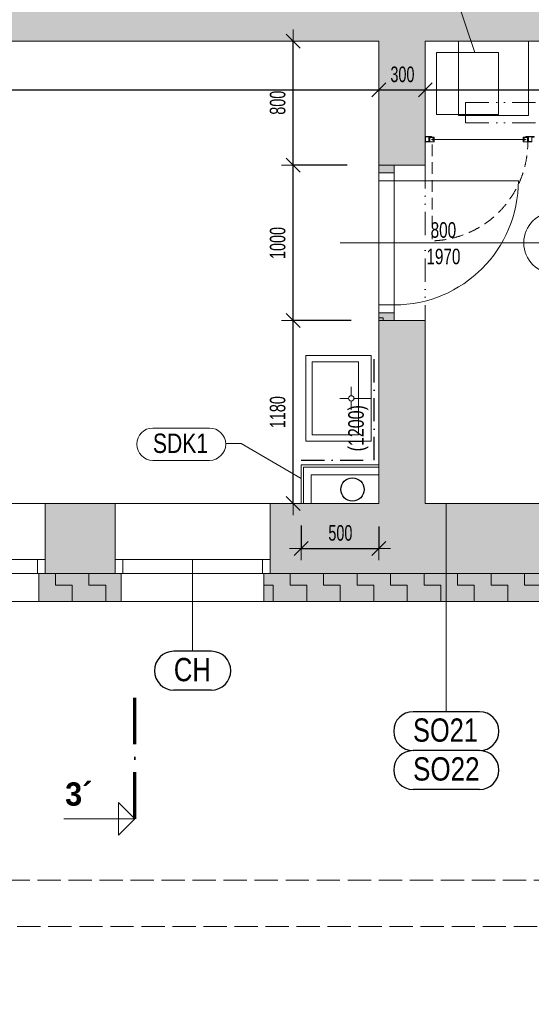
# Model space of a CAD drawing. Header units: millimetres. Extents: x -97971 to 48677, y -63570 to -5533.
# Tile 32 of 65: x -7142 to -3845, y -60372 to -54029. Entities that reach past the tile are written whole.
import ezdxf

# ---------------------------------------------------------------- set-up
doc = ezdxf.new("R2010")
doc.units = ezdxf.units.MM
doc.header["$PDMODE"] = 65
for name, pattern in [('Carkovana 2x_1', [200, 150, -50]), ('Cerchovana_1', [250, 150, -50, 0, -50]), ('JIS_02_1.2', [115, 75, -40]), ('JIS_08_37', [480, 300, -90, 0, -90]), ('JIS_09_15', [300, 150, -50, 0, -50, 0, -50])]:
    doc.linetypes.add(name, pattern=pattern)
for name, color, linetype, lineweight in [('XR$1$1.PP - NÁVRH_1', 7, 'Continuous', 25), ('XR$2$KOTY_1', 7, 'Continuous', 25), ('XR$3$ZAŘIZOVÁKY_1', 7, 'Continuous', 25), ('XR$4$VÝPLNĚ_1', 7, 'Continuous', 25), ('XR$6$VÝROBKY ___1', 7, 'Continuous', 25), ('XR$7$FILING ___1', 7, 'Continuous', 25), ('XR$8$TZB ___1', 7, 'Continuous', 25), ('XR$9$KCE NAD_1', 7, 'Continuous', 25)]:
    doc.layers.add(name, color=color, linetype=linetype, lineweight=lineweight)
doc.styles.add('ARIAL', font='ARIAL.TTF')
doc.styles.add('Arial Black', font='Arial Black')
doc.styles.add('ARIALNARROW', font='ARIALN.TTF')
doc.dimstyles.new('DIMSTYLE_3', dxfattribs={"dimtxt": 100, "dimasz": 150, "dimexe": 0, "dimexo": 0, "dimgap": 50, "dimtad": 2, "dimdec": 0, "dimrnd": 5, "dimzin": 12, "dimdsep": 46, "dimtxsty": 'ARIALNARROW', "dimblk1": 'ALL_ML_STRICH', "dimblk2": 'ALL_ML_STRICH', "dimsah": 1, "dimcen": 0, "dimclrd": 6, "dimclre": 6, "dimclrt": 6, "dimadec": 0, "dimazin": 0, "dimtfac": 1, "dimtdec": 0, "dimtix": 1, "dimtmove": 2, "dimatfit": 3, "dimfxl": 0, "dimtzin": 0, "dimlwd": 0, "dimlwe": 13, "dimarcsym": 0})
pattern_1 = [(0, (216, 216), (108, 108), [108, -108]), (90, (216, 216), (-108, 108), [108, -108])]
pattern_2 = [(0, (300, 300), (150, 150), [150, -150]), (90, (300, 300), (-150, 150), [150, -150])]

# ---------------------------------------------------------------- blocks, each defined once
blk = doc.blocks.new('ALL_ML_STRICH')
at = {"color": 0, "linetype": 'ByBlock', "lineweight": -2}
for p, q in [((0, -0.5), (0, 0.5)), ((-1, 0), (0.5, 0)), ((-0.3, -0.3), (0.3, 0.3))]:
    blk.add_line(p, q, dxfattribs=at)
blk = doc.blocks.new('*D18')
at = {"layer": 'DEFPOINTS', "color": 6, "linetype": 'Continuous', "lineweight": 13}
for p in [(-4827.8, -55966.7), (-5379.4, -57146.7), (-4827.8, -57146.7)]:
    blk.add_point(p, dxfattribs=at)
at = {"layer": 'XR$2$KOTY_1', "color": 6, "linetype": 'Continuous', "lineweight": -2}
for p, q in [((-5005.5, -55966.7), (-5379.4, -55966.7)), ((-5379.4, -57146.7), (-5379.4, -55966.7)), ((-5379.4, -57146.7), (-5379.4, -57146.7))]:
    blk.add_line(p, q, dxfattribs=at)
at = {"layer": 'XR$2$KOTY_1', "color": 6, "linetype": 'Continuous', "lineweight": 13, "xscale": 150, "yscale": 150, "zscale": 150}
for p, rotation in [((-5379.4, -55966.7), 90), ((-5379.4, -57146.7), 270)]:
    blk.add_blockref('ALL_ML_STRICH', p, dxfattribs=dict(at, rotation=rotation))
at = {"layer": 'XR$2$KOTY_1', "color": 6, "linetype": 'Continuous', "lineweight": 13, "insert": (-5479.4, -56557.7), "char_height": 100, "width": 324.571, "attachment_point": 5, "rotation": 90, "style": 'ARIALNARROW'}
blk.add_mtext('\\W0.81;\\A1;{1180}', dxfattribs=at)
blk = doc.blocks.new('*D19')
at = {"layer": 'DEFPOINTS', "color": 6, "linetype": 'Continuous', "lineweight": 13}
for p in [(-4827.8, -54966.7), (-5379.4, -55966.7), (-4827.8, -55966.7)]:
    blk.add_point(p, dxfattribs=at)
at = {"layer": 'XR$2$KOTY_1', "color": 6, "linetype": 'Continuous', "lineweight": -2}
for p, q in [((-5031.3, -54966.7), (-5379.4, -54966.7)), ((-5379.4, -55966.7), (-5379.4, -54966.7)), ((-5005.5, -55966.7), (-5379.4, -55966.7))]:
    blk.add_line(p, q, dxfattribs=at)
at = {"layer": 'XR$2$KOTY_1', "color": 6, "linetype": 'Continuous', "lineweight": 13, "xscale": 150, "yscale": 150, "zscale": 150}
for p, rotation in [((-5379.4, -54966.7), 90), ((-5379.4, -55966.7), 270)]:
    blk.add_blockref('ALL_ML_STRICH', p, dxfattribs=dict(at, rotation=rotation))
at = {"layer": 'XR$2$KOTY_1', "color": 6, "linetype": 'Continuous', "lineweight": 13, "insert": (-5479.4, -55467.7), "char_height": 100, "width": 324.571, "attachment_point": 5, "rotation": 90, "style": 'ARIALNARROW'}
blk.add_mtext('\\W0.81;\\A1;{1000}', dxfattribs=at)
blk = doc.blocks.new('*D20')
at = {"layer": 'DEFPOINTS', "color": 6, "linetype": 'Continuous', "lineweight": 13}
for p in [(-4827.8, -54166.7), (-5379.4, -54966.7), (-4827.8, -54966.7)]:
    blk.add_point(p, dxfattribs=at)
at = {"layer": 'XR$2$KOTY_1', "color": 6, "linetype": 'Continuous', "lineweight": -2}
for p, q in [((-5379.4, -54166.7), (-5379.4, -54166.7)), ((-5379.4, -54966.7), (-5379.4, -54166.7)), ((-5031.3, -54966.7), (-5379.4, -54966.7))]:
    blk.add_line(p, q, dxfattribs=at)
at = {"layer": 'XR$2$KOTY_1', "color": 6, "linetype": 'Continuous', "lineweight": 13, "xscale": 150, "yscale": 150, "zscale": 150}
for p, rotation in [((-5379.4, -54166.7), 90), ((-5379.4, -54966.7), 270)]:
    blk.add_blockref('ALL_ML_STRICH', p, dxfattribs=dict(at, rotation=rotation))
at = {"layer": 'XR$2$KOTY_1', "color": 6, "linetype": 'Continuous', "lineweight": 13, "insert": (-5479.4, -54564.1), "char_height": 100, "width": 243.429, "attachment_point": 5, "rotation": 90, "style": 'ARIALNARROW'}
blk.add_mtext('\\W0.81;\\A1;{800}', dxfattribs=at)
blk = doc.blocks.new('*D64')
at = {"layer": 'DEFPOINTS', "color": 6, "linetype": 'Continuous', "lineweight": 13}
for p in [(-5327.8, -57146.7), (-4827.8, -57146.7), (-5327.8, -57436)]:
    blk.add_point(p, dxfattribs=at)
at = {"layer": 'XR$2$KOTY_1', "color": 6, "linetype": 'Continuous', "lineweight": -2}
for p, q in [((-5327.8, -57287.2), (-5327.8, -57436)), ((-4827.8, -57294.4), (-4827.8, -57436)), ((-5327.8, -57436), (-4827.8, -57436))]:
    blk.add_line(p, q, dxfattribs=at)
at = {"layer": 'XR$2$KOTY_1', "color": 6, "linetype": 'Continuous', "lineweight": 13, "xscale": 150, "yscale": 150, "zscale": 150, "rotation": 180}
blk.add_blockref('ALL_ML_STRICH', (-5327.8, -57436), dxfattribs=at)
at = {"layer": 'XR$2$KOTY_1', "color": 6, "linetype": 'Continuous', "lineweight": 13, "xscale": 150, "yscale": 150, "zscale": 150}
blk.add_blockref('ALL_ML_STRICH', (-4827.8, -57436), dxfattribs=at)
at = {"layer": 'XR$2$KOTY_1', "color": 6, "linetype": 'Continuous', "lineweight": 13, "insert": (-5075.3, -57336), "char_height": 100, "width": 243.429, "attachment_point": 5, "style": 'ARIALNARROW'}
blk.add_mtext('\\W0.81;\\A1;{500}', dxfattribs=at)
blk = doc.blocks.new('*D74')
at = {"layer": 'DEFPOINTS', "color": 6, "linetype": 'Continuous', "lineweight": 13}
for p in [(-17937.8, -57596.7), (-1407.8, -59846.7), (-17937.8, -61853)]:
    blk.add_point(p, dxfattribs=at)
at = {"layer": 'XR$2$KOTY_1', "color": 6, "linetype": 'Continuous', "lineweight": -2}
for p, q in [((-17937.8, -61495.2), (-17937.8, -61853)), ((-1407.8, -61564.9), (-1407.8, -61853)), ((-17937.8, -61853), (-1407.8, -61853))]:
    blk.add_line(p, q, dxfattribs=at)
at = {"layer": 'XR$2$KOTY_1', "color": 6, "linetype": 'Continuous', "lineweight": 13, "xscale": 150, "yscale": 150, "zscale": 150, "rotation": 180}
blk.add_blockref('ALL_ML_STRICH', (-17937.8, -61853), dxfattribs=at)
at = {"layer": 'XR$2$KOTY_1', "color": 6, "linetype": 'Continuous', "lineweight": 13, "xscale": 150, "yscale": 150, "zscale": 150}
blk.add_blockref('ALL_ML_STRICH', (-1407.8, -61853), dxfattribs=at)
at = {"layer": 'XR$2$KOTY_1', "color": 6, "linetype": 'Continuous', "lineweight": 13, "insert": (-9677.5, -61753), "char_height": 100, "width": 405.714, "attachment_point": 5, "style": 'ARIALNARROW'}
blk.add_mtext('\\W0.81;\\A1;{16530}', dxfattribs=at)
blk = doc.blocks.new('*D83')
at = {"layer": 'DEFPOINTS', "color": 6, "linetype": 'Continuous', "lineweight": 13}
for p in [(-7977.8, -57146.7), (-6977.8, -57146.7), (-7977.8, -61390.3)]:
    blk.add_point(p, dxfattribs=at)
at = {"layer": 'XR$2$KOTY_1', "color": 6, "linetype": 'Continuous', "lineweight": -2}
for p, q in [((-7977.8, -60874.7), (-7977.8, -61390.3)), ((-6977.8, -60869.3), (-6977.8, -61390.3)), ((-7977.8, -61390.3), (-6977.8, -61390.3))]:
    blk.add_line(p, q, dxfattribs=at)
at = {"layer": 'XR$2$KOTY_1', "color": 6, "linetype": 'Continuous', "lineweight": 13, "xscale": 150, "yscale": 150, "zscale": 150, "rotation": 180}
blk.add_blockref('ALL_ML_STRICH', (-7977.8, -61390.3), dxfattribs=at)
at = {"layer": 'XR$2$KOTY_1', "color": 6, "linetype": 'Continuous', "lineweight": 13, "xscale": 150, "yscale": 150, "zscale": 150}
blk.add_blockref('ALL_ML_STRICH', (-6977.8, -61390.3), dxfattribs=at)
at = {"layer": 'XR$2$KOTY_1', "color": 6, "linetype": 'Continuous', "lineweight": 13, "insert": (-7478.9, -61290.3), "char_height": 100, "width": 324.571, "attachment_point": 5, "style": 'ARIALNARROW'}
blk.add_mtext('\\W0.81;\\A1;{1000}', dxfattribs=at)
at = {"layer": 'XR$2$KOTY_1', "color": 6, "linetype": 'Continuous', "lineweight": 13, "insert": (-7725, -61440.3), "char_height": 100, "width": 5, "attachment_point": 1, "line_spacing_factor": 0.60241, "style": 'ARIALNARROW'}
blk.add_mtext('\\W0.81;850(1550)', dxfattribs=at)
blk = doc.blocks.new('*D84')
at = {"layer": 'DEFPOINTS', "color": 6, "linetype": 'Continuous', "lineweight": 13}
for p in [(-6977.8, -57146.7), (-6527.8, -57146.7), (-6977.8, -61390.3)]:
    blk.add_point(p, dxfattribs=at)
at = {"layer": 'XR$2$KOTY_1', "color": 6, "linetype": 'Continuous', "lineweight": -2}
for p, q in [((-6977.8, -60869.3), (-6977.8, -61390.3)), ((-6527.8, -60866.9), (-6527.8, -61390.3)), ((-6977.8, -61390.3), (-6527.8, -61390.3))]:
    blk.add_line(p, q, dxfattribs=at)
at = {"layer": 'XR$2$KOTY_1', "color": 6, "linetype": 'Continuous', "lineweight": 13, "xscale": 150, "yscale": 150, "zscale": 150, "rotation": 180}
blk.add_blockref('ALL_ML_STRICH', (-6977.8, -61390.3), dxfattribs=at)
at = {"layer": 'XR$2$KOTY_1', "color": 6, "linetype": 'Continuous', "lineweight": 13, "xscale": 150, "yscale": 150, "zscale": 150}
blk.add_blockref('ALL_ML_STRICH', (-6527.8, -61390.3), dxfattribs=at)
at = {"layer": 'XR$2$KOTY_1', "color": 6, "linetype": 'Continuous', "lineweight": 13, "insert": (-6750.3, -61290.3), "char_height": 100, "width": 243.429, "attachment_point": 5, "style": 'ARIALNARROW'}
blk.add_mtext('\\W0.81;\\A1;{450}', dxfattribs=at)
blk = doc.blocks.new('*D85')
at = {"layer": 'DEFPOINTS', "color": 6, "linetype": 'Continuous', "lineweight": 13}
for p in [(-6527.8, -57146.7), (-5527.8, -57146.7), (-6527.8, -61390.3)]:
    blk.add_point(p, dxfattribs=at)
at = {"layer": 'XR$2$KOTY_1', "color": 6, "linetype": 'Continuous', "lineweight": -2}
for p, q in [((-6527.8, -60866.9), (-6527.8, -61390.3)), ((-5527.8, -60861.5), (-5527.8, -61390.3)), ((-6527.8, -61390.3), (-5527.8, -61390.3))]:
    blk.add_line(p, q, dxfattribs=at)
at = {"layer": 'XR$2$KOTY_1', "color": 6, "linetype": 'Continuous', "lineweight": 13, "xscale": 150, "yscale": 150, "zscale": 150, "rotation": 180}
blk.add_blockref('ALL_ML_STRICH', (-6527.8, -61390.3), dxfattribs=at)
at = {"layer": 'XR$2$KOTY_1', "color": 6, "linetype": 'Continuous', "lineweight": 13, "xscale": 150, "yscale": 150, "zscale": 150}
blk.add_blockref('ALL_ML_STRICH', (-5527.8, -61390.3), dxfattribs=at)
at = {"layer": 'XR$2$KOTY_1', "color": 6, "linetype": 'Continuous', "lineweight": 13, "insert": (-6028.9, -61290.3), "char_height": 100, "width": 324.571, "attachment_point": 5, "style": 'ARIALNARROW'}
blk.add_mtext('\\W0.81;\\A1;{1000}', dxfattribs=at)
at = {"layer": 'XR$2$KOTY_1', "color": 6, "linetype": 'Continuous', "lineweight": 13, "insert": (-6275, -61440.3), "char_height": 100, "width": 5, "attachment_point": 1, "line_spacing_factor": 0.60241, "style": 'ARIALNARROW'}
blk.add_mtext('\\W0.81;850(1550)', dxfattribs=at)
blk = doc.blocks.new('*D86')
at = {"layer": 'DEFPOINTS', "color": 6, "linetype": 'Continuous', "lineweight": 13}
for p in [(-5527.8, -57146.7), (-2627.8, -57146.7), (-5527.8, -61390.3)]:
    blk.add_point(p, dxfattribs=at)
at = {"layer": 'XR$2$KOTY_1', "color": 6, "linetype": 'Continuous', "lineweight": -2}
for p, q in [((-5527.8, -60861.5), (-5527.8, -61390.3)), ((-2627.8, -60861.5), (-2627.8, -61390.3)), ((-5527.8, -61390.3), (-2627.8, -61390.3))]:
    blk.add_line(p, q, dxfattribs=at)
at = {"layer": 'XR$2$KOTY_1', "color": 6, "linetype": 'Continuous', "lineweight": 13, "xscale": 150, "yscale": 150, "zscale": 150, "rotation": 180}
blk.add_blockref('ALL_ML_STRICH', (-5527.8, -61390.3), dxfattribs=at)
at = {"layer": 'XR$2$KOTY_1', "color": 6, "linetype": 'Continuous', "lineweight": 13, "xscale": 150, "yscale": 150, "zscale": 150}
blk.add_blockref('ALL_ML_STRICH', (-2627.8, -61390.3), dxfattribs=at)
at = {"layer": 'XR$2$KOTY_1', "color": 6, "linetype": 'Continuous', "lineweight": 13, "insert": (-4078.9, -61290.3), "char_height": 100, "width": 324.571, "attachment_point": 5, "style": 'ARIALNARROW'}
blk.add_mtext('\\W0.81;\\A1;{2900}', dxfattribs=at)
blk = doc.blocks.new('*D92')
at = {"layer": 'DEFPOINTS', "color": 6, "linetype": 'Continuous', "lineweight": 13}
for p in [(-11507.8, -54166.7), (-4827.8, -54166.7), (-11507.8, -54481.8)]:
    blk.add_point(p, dxfattribs=at)
at = {"layer": 'XR$2$KOTY_1', "color": 6, "linetype": 'Continuous', "lineweight": -2}
for p, q in [((-11507.8, -54481.8), (-11507.8, -54481.8)), ((-11507.8, -54481.8), (-4827.8, -54481.8)), ((-4827.8, -54481.8), (-4827.8, -54481.8))]:
    blk.add_line(p, q, dxfattribs=at)
at = {"layer": 'XR$2$KOTY_1', "color": 6, "linetype": 'Continuous', "lineweight": 13, "xscale": 150, "yscale": 150, "zscale": 150, "rotation": 180}
blk.add_blockref('ALL_ML_STRICH', (-11507.8, -54481.8), dxfattribs=at)
at = {"layer": 'XR$2$KOTY_1', "color": 6, "linetype": 'Continuous', "lineweight": 13, "xscale": 150, "yscale": 150, "zscale": 150}
blk.add_blockref('ALL_ML_STRICH', (-4827.8, -54481.8), dxfattribs=at)
at = {"layer": 'XR$2$KOTY_1', "color": 6, "linetype": 'Continuous', "lineweight": 13, "insert": (-8168.9, -54381.8), "char_height": 100, "width": 324.571, "attachment_point": 5, "style": 'ARIALNARROW'}
blk.add_mtext('\\W0.81;\\A1;{6680}', dxfattribs=at)
blk = doc.blocks.new('*D93')
at = {"layer": 'DEFPOINTS', "color": 6, "linetype": 'Continuous', "lineweight": 13}
for p in [(-4827.8, -54166.7), (-4527.8, -54166.7), (-4827.8, -54481.8)]:
    blk.add_point(p, dxfattribs=at)
at = {"layer": 'XR$2$KOTY_1', "color": 6, "linetype": 'Continuous', "lineweight": -2}
for p, q in [((-4827.8, -54481.8), (-4827.8, -54481.8)), ((-4827.8, -54481.8), (-4527.8, -54481.8)), ((-4527.8, -54481.8), (-4527.8, -54481.8))]:
    blk.add_line(p, q, dxfattribs=at)
at = {"layer": 'XR$2$KOTY_1', "color": 6, "linetype": 'Continuous', "lineweight": 13, "xscale": 150, "yscale": 150, "zscale": 150, "rotation": 180}
blk.add_blockref('ALL_ML_STRICH', (-4827.8, -54481.8), dxfattribs=at)
at = {"layer": 'XR$2$KOTY_1', "color": 6, "linetype": 'Continuous', "lineweight": 13, "xscale": 150, "yscale": 150, "zscale": 150}
blk.add_blockref('ALL_ML_STRICH', (-4527.8, -54481.8), dxfattribs=at)
at = {"layer": 'XR$2$KOTY_1', "color": 6, "linetype": 'Continuous', "lineweight": 13, "insert": (-4675.3, -54381.8), "char_height": 100, "width": 243.429, "attachment_point": 5, "style": 'ARIALNARROW'}
blk.add_mtext('\\W0.81;\\A1;{300}', dxfattribs=at)
blk = doc.blocks.new('*D94')
at = {"layer": 'DEFPOINTS', "color": 6, "linetype": 'Continuous', "lineweight": 13}
for p in [(-4527.8, -54166.7), (-1077.8, -54166.7), (-4527.8, -54481.8)]:
    blk.add_point(p, dxfattribs=at)
at = {"layer": 'XR$2$KOTY_1', "color": 6, "linetype": 'Continuous', "lineweight": -2}
for p, q in [((-4527.8, -54481.8), (-4527.8, -54481.8)), ((-4527.8, -54481.8), (-1077.8, -54481.8)), ((-1077.8, -54481.8), (-1077.8, -54481.8))]:
    blk.add_line(p, q, dxfattribs=at)
at = {"layer": 'XR$2$KOTY_1', "color": 6, "linetype": 'Continuous', "lineweight": 13, "xscale": 150, "yscale": 150, "zscale": 150, "rotation": 180}
blk.add_blockref('ALL_ML_STRICH', (-4527.8, -54481.8), dxfattribs=at)
at = {"layer": 'XR$2$KOTY_1', "color": 6, "linetype": 'Continuous', "lineweight": 13, "xscale": 150, "yscale": 150, "zscale": 150}
blk.add_blockref('ALL_ML_STRICH', (-1077.8, -54481.8), dxfattribs=at)
at = {"layer": 'XR$2$KOTY_1', "color": 6, "linetype": 'Continuous', "lineweight": 13, "insert": (-2803.9, -54381.8), "char_height": 100, "width": 324.571, "attachment_point": 5, "style": 'ARIALNARROW'}
blk.add_mtext('\\W0.81;\\A1;{3450}', dxfattribs=at)
blk = doc.blocks.new('KOMPLEXNÍ OBJEKT_8')
at = {"layer": 'XR$2$KOTY_1', "color": 7, "linetype": 'JIS_08_37', "lineweight": 70}
blk.add_line((-6399.9, -59177.5), (-6399.9, -58352.4), dxfattribs=at)
at = {"layer": 'XR$2$KOTY_1', "color": 7, "linetype": 'Continuous', "lineweight": 13}
for p, q in [((-6399.9, -59177.5), (-6506, -59071.4)), ((-6506, -59071.4), (-6506, -59283.5)), ((-6399.9, -59177.5), (-6858.2, -59177.5)), ((-6399.9, -59177.5), (-6506, -59283.5))]:
    blk.add_line(p, q, dxfattribs=at)
at = {"layer": 'XR$2$KOTY_1', "color": 7, "linetype": 'Continuous', "lineweight": 25, "insert": (-6849, -59095), "char_height": 150, "width": 233.607, "attachment_point": 7, "rotation": 0.00012, "style": 'Arial Black'}
blk.add_mtext('\\W0.82;3´', dxfattribs=at)
blk = doc.blocks.new('KOMPLEXNÍ OBJEKT_18')
at = {"layer": 'XR$3$ZAŘIZOVÁKY_1', "color": 251, "linetype": 'Continuous', "lineweight": 13}
for p, q in [((-4877.8, -56193.3), (-5297.8, -56193.3)), ((-5297.8, -56744.1), (-5297.8, -56193.3)), ((-4877.8, -56193.3), (-4877.8, -56744.1)), ((-4957.8, -56233.3), (-5257.8, -56233.3)), ((-5257.8, -56233.3), (-5257.8, -56704.1)), ((-4957.8, -56704.1), (-4957.8, -56233.3)), ((-5005, -56451.5), (-5005, -56394.8)), ((-5022.2, -56468.7), (-5078.9, -56468.7)), ((-5005, -56485.9), (-5005, -56542.6)), ((-4987.9, -56468.7), (-4877.8, -56468.7)), ((-5257.8, -56704.1), (-4957.8, -56704.1)), ((-4877.8, -56744.1), (-5297.8, -56744.1)), ((-4877.8, -56744.1), (-5221.9, -56744.1))]:
    blk.add_line(p, q, dxfattribs=at)
blk.add_arc((-5005, -56468.7), 17.2, 270, 269.99998, dxfattribs=at)
blk = doc.blocks.new('KOMPLEXNÍ OBJEKT_94')
at = {"layer": 'XR$6$VÝROBKY ___1', "color": 5, "linetype": 'Continuous', "lineweight": 13}
for p, q in [((-4527.8, -54782.7), (-4527.8, -54816.7)), ((-4487.8, -54782.7), (-4527.8, -54782.7)), ((-4525.8, -54784.7), (-4525.8, -54814.7)), ((-4487.8, -54784.7), (-4525.8, -54784.7)), ((-4504.8, -54814.7), (-4504.8, -54784.7)), ((-4502.8, -54816.7), (-4502.8, -54786.7)), ((-4502.8, -54786.7), (-4487.8, -54786.7)), ((-4487.8, -54786.7), (-4487.8, -54782.7)), ((-4527.8, -54816.7), (-4502.8, -54816.7)), ((-4525.8, -54814.7), (-4504.8, -54814.7))]:
    blk.add_line(p, q, dxfattribs=at)
blk = doc.blocks.new('KOMPLEXNÍ OBJEKT_96')
at = {"layer": 'XR$6$VÝROBKY ___1', "color": 5, "linetype": 'Continuous', "lineweight": 13}
for p, q in [((-3825.3, -54782.7), (-3880.3, -54782.7)), ((-3880.3, -54786.7), (-3880.3, -54782.7)), ((-3825.3, -54784.7), (-3880.3, -54784.7)), ((-3865.3, -54786.7), (-3880.3, -54786.7)), ((-3865.3, -54786.7), (-3865.3, -54816.7)), ((-3863.3, -54784.7), (-3863.3, -54814.7)), ((-3842.3, -54814.7), (-3842.3, -54784.7)), ((-3840.3, -54816.7), (-3840.3, -54786.7)), ((-3840.3, -54786.7), (-3825.3, -54786.7)), ((-3825.3, -54786.7), (-3825.3, -54782.7)), ((-3865.3, -54816.7), (-3840.3, -54816.7)), ((-3863.3, -54814.7), (-3842.3, -54814.7))]:
    blk.add_line(p, q, dxfattribs=at)
blk = doc.blocks.new('KOMPLEXNÍ OBJEKT_97')
at = {"layer": 'XR$6$VÝROBKY ___1', "color": 5, "linetype": 'Continuous', "lineweight": 13}
for p, q in [((-4470.8, -54786.7), (-4500.8, -54786.7)), ((-4500.8, -54786.7), (-4500.8, -54816.7)), ((-4499.3, -54815.2), (-4499.3, -54788.2)), ((-4499.3, -54788.2), (-4472.3, -54788.2)), ((-4472.3, -54797.7), (-4480.8, -54797.7)), ((-4480.8, -54797.7), (-4480.8, -54799.2)), ((-4480.8, -54799.2), (-4470.8, -54799.2)), ((-4480.8, -54805.7), (-4480.8, -54804.2)), ((-4480.8, -54804.2), (-4470.8, -54804.2)), ((-4472.3, -54788.2), (-4472.3, -54797.7)), ((-4470.8, -54799.2), (-4470.8, -54786.7)), ((-4470.8, -54816.7), (-4470.8, -54804.2)), ((-4500.8, -54816.7), (-4470.8, -54816.7)), ((-4472.3, -54815.2), (-4499.3, -54815.2)), ((-4472.3, -54805.7), (-4480.8, -54805.7)), ((-4472.3, -54815.2), (-4472.3, -54805.7))]:
    blk.add_line(p, q, dxfattribs=at)
blk = doc.blocks.new('KOMPLEXNÍ OBJEKT_98')
at = {"layer": 'XR$6$VÝROBKY ___1', "color": 5, "linetype": 'Continuous', "lineweight": 13}
for p, q in [((-3897.3, -54786.7), (-3867.3, -54786.7)), ((-3897.3, -54799.2), (-3897.3, -54786.7)), ((-3887.3, -54799.2), (-3897.3, -54799.2)), ((-3887.3, -54804.2), (-3897.3, -54804.2)), ((-3897.3, -54816.7), (-3897.3, -54804.2)), ((-3868.8, -54788.2), (-3895.8, -54788.2)), ((-3895.8, -54788.2), (-3895.8, -54797.7)), ((-3895.8, -54797.7), (-3887.3, -54797.7)), ((-3887.3, -54797.7), (-3887.3, -54799.2)), ((-3887.3, -54805.7), (-3887.3, -54804.2)), ((-3868.8, -54815.2), (-3868.8, -54788.2)), ((-3867.3, -54786.7), (-3867.3, -54816.7)), ((-3867.3, -54816.7), (-3897.3, -54816.7)), ((-3895.8, -54815.2), (-3895.8, -54805.7)), ((-3895.8, -54805.7), (-3887.3, -54805.7)), ((-3895.8, -54815.2), (-3868.8, -54815.2))]:
    blk.add_line(p, q, dxfattribs=at)

msp = doc.modelspace()

# ---------------------------------------------------------------- hatches: boundary and pattern name
at = {"layer": 'XR$7$FILING ___1', "linetype": 'Continuous', "lineweight": 50}
for points in [[(-2022.8, -47606.7), (-2022.8, -47156.7), (-2875.1, -47156.7), (-2875.1, -47606.7), (-2652.8, -47606.7), (-2652.8, -53566.7), (-11507.8, -53566.7), (-11507.8, -53172.2), (-11957.8, -53172.2), (-11957.8, -57146.7), (-12335.6, -57146.7), (-12335.6, -57596.7), (-10877.8, -57596.7), (-10877.8, -57146.7), (-11507.8, -57146.7), (-11507.8, -54166.7), (-4827.8, -54166.7), (-4827.8, -54966.7), (-4527.8, -54966.7), (-4527.8, -54166.7), (-1077.8, -54166.7), (-1077.8, -54266.7), (-777.8, -54266.7), (-777.8, -53566.7), (-1357.8, -53566.7), (-1357.8, -52966.7), (-2052.8, -52966.7), (-2052.8, -47606.7)], [(-4527.8, -55966.7), (-4827.8, -55966.7), (-4827.8, -57146.7), (-5527.8, -57146.7), (-5527.8, -57596.7), (-2627.8, -57596.7), (-2627.8, -57146.7), (-4527.8, -57146.7)], [(-6977.8, -57596.7), (-6527.8, -57596.7), (-6527.8, -57146.7), (-6977.8, -57146.7)]]:
    msp.add_hatch(color=254, dxfattribs=at).paths.add_polyline_path(points)
at = {"layer": 'XR$7$FILING ___1', "linetype": 'Continuous', "lineweight": 13}
for points in [[(-4827.8, -55016.7), (-4727.8, -55016.7), (-4727.8, -54966.7), (-4827.8, -54966.7)], [(-4827.8, -55916.7), (-4727.8, -55916.7), (-4727.8, -55966.7), (-4827.8, -55966.7)], [(-6487.8, -57596.7), (-7017.8, -57596.7), (-7017.8, -57776.7), (-6487.8, -57776.7)], [(-2587.8, -57596.7), (-5567.8, -57596.7), (-5567.8, -57776.7), (-2587.8, -57776.7)]]:
    msp.add_hatch(color=11, dxfattribs=at).paths.add_polyline_path(points, flags=0)
h = msp.add_hatch(dxfattribs=at)
h.set_pattern_fill('VZOR', scale=150, style=0, pattern_type=2)
h.set_pattern_definition(pattern_2)
h.paths.add_polyline_path([(-4827.8, -55016.7), (-4727.8, -55016.7), (-4727.8, -54966.7), (-4827.8, -54966.7)], flags=0)
h = msp.add_hatch(dxfattribs=at)
h.set_pattern_fill('VZOR', scale=150, style=0, pattern_type=2)
h.set_pattern_definition(pattern_2)
h.paths.add_polyline_path([(-4827.8, -55916.7), (-4727.8, -55916.7), (-4727.8, -55966.7), (-4827.8, -55966.7)], flags=0)
h = msp.add_hatch(dxfattribs=at)
h.set_pattern_fill('VZOR', scale=108, style=0, pattern_type=2)
h.set_pattern_definition(pattern_1)
h.paths.add_polyline_path([(-6487.8, -57596.7), (-7017.8, -57596.7), (-7017.8, -57776.7), (-6487.8, -57776.7)], flags=0)
h = msp.add_hatch(dxfattribs=at)
h.set_pattern_fill('VZOR', scale=108, style=0, pattern_type=2)
h.set_pattern_definition(pattern_1)
h.paths.add_polyline_path([(-2587.8, -57596.7), (-5567.8, -57596.7), (-5567.8, -57776.7), (-2587.8, -57776.7)], flags=0)

# ---------------------------------------------------------------- linework, layer by layer
at = {"layer": 'XR$1$1.PP - NÁVRH_1', "color": 14, "linetype": 'Continuous', "lineweight": 13}
for p, q in [((-11507.8, -54166.7), (-4827.8, -54166.7)), ((-4827.8, -54966.7), (-4827.8, -54166.7)), ((-4527.8, -54166.7), (-1077.8, -54166.7)), ((-4527.8, -54966.7), (-4527.8, -54166.7)), ((-4827.8, -55016.7), (-4827.8, -54966.7)), ((-4827.8, -54966.7), (-4527.8, -54966.7)), ((-4727.8, -55016.7), (-4727.8, -54966.7)), ((-4727.8, -55016.7), (-4827.8, -55016.7)), ((-4827.8, -55916.7), (-4827.8, -55966.7)), ((-4727.8, -55916.7), (-4827.8, -55916.7)), ((-4727.8, -55916.7), (-4727.8, -55966.7)), ((-4827.8, -57146.7), (-4827.8, -55966.7)), ((-4827.8, -55966.7), (-4527.8, -55966.7)), ((-4527.8, -57146.7), (-4527.8, -55966.7)), ((-6977.8, -57146.7), (-6977.8, -57596.7)), ((-6977.8, -57146.7), (-6527.8, -57146.7)), ((-6527.8, -57146.7), (-6527.8, -57596.7)), ((-5527.8, -57146.7), (-5527.8, -57596.7)), ((-5527.8, -57146.7), (-4827.8, -57146.7)), ((-4527.8, -57146.7), (-2627.8, -57146.7)), ((-6977.8, -57596.7), (-6527.8, -57596.7)), ((-5527.8, -57596.7), (-2627.8, -57596.7))]:
    msp.add_line(p, q, dxfattribs=at)
at = {"layer": 'XR$1$1.PP - NÁVRH_1', "color": 7, "linetype": 'Continuous', "lineweight": 13}
for p, q in [((-5327.8, -57146.7), (-5327.8, -56896.7)), ((-5327.8, -56896.7), (-4827.8, -56896.7)), ((-5312.8, -57146.7), (-5312.8, -56911.7)), ((-5312.8, -56911.7), (-4827.8, -56911.7)), ((-5262.8, -57146.7), (-5262.8, -56961.7)), ((-5262.8, -56961.7), (-4827.8, -56961.7)), ((-6977.8, -57146.7), (-7977.8, -57146.7)), ((-5527.8, -57146.7), (-6527.8, -57146.7)), ((-7017.8, -57596.7), (-7017.8, -57776.7)), ((-6977.8, -57596.7), (-7017.8, -57596.7)), ((-6487.8, -57596.7), (-6527.8, -57596.7)), ((-6487.8, -57596.7), (-6487.8, -57776.7)), ((-5567.8, -57596.7), (-5567.8, -57776.7)), ((-5527.8, -57596.7), (-5567.8, -57596.7)), ((-7937.8, -57776.7), (-7017.8, -57776.7)), ((-7017.8, -57776.7), (-6487.8, -57776.7)), ((-6487.8, -57776.7), (-5567.8, -57776.7)), ((-5567.8, -57776.7), (-2587.8, -57776.7))]:
    msp.add_line(p, q, dxfattribs=at)
at = {"layer": 'XR$1$1.PP - NÁVRH_1', "color": 7, "linetype": 'Carkovana 2x_1', "lineweight": 13}
for p, q in [((-11427.8, -59571.7), (-1407.8, -59571.7)), ((-1407.8, -59871.7), (-11427.8, -59871.7))]:
    msp.add_line(p, q, dxfattribs=at)
at = {"layer": 'XR$1$1.PP - NÁVRH_1', "color": 14, "linetype": 'Continuous', "lineweight": 13}
msp.add_lwpolyline([(-4527.8, -57146.7), (-4527.8, -57146.7)], close=True, dxfattribs=at)
at = {"layer": 'XR$1$1.PP - NÁVRH_1', "color": 7, "linetype": 'Continuous', "lineweight": 13}
for points in [[(-5527.8, -57596.7), (-5527.8, -57596.7)], [(-5567.8, -57776.7), (-5567.8, -57776.7)]]:
    msp.add_lwpolyline(points, close=True, dxfattribs=at)
at = {"layer": 'XR$2$KOTY_1', "color": 3, "linetype": 'Continuous', "lineweight": 13}
for p, q in [((-4507.6, -53350.3), (-4209.4, -54239.8)), ((-3892.8, -55466.7), (-3492.8, -55466.7)), ((-4392.8, -58487.8), (-4392.8, -57146.7)), ((-6027.8, -58098.1), (-6027.8, -57506.7)), ((-4392.8, -58738.1), (-4392.8, -58737.8))]:
    msp.add_line(p, q, dxfattribs=at)
at = {"layer": 'XR$2$KOTY_1', "color": 7, "linetype": 'Continuous', "lineweight": 13}
for p, q in [((-5918.6, -56659.7), (-6283.6, -56659.7)), ((-5814.4, -56759.7), (-5714.4, -56759.7)), ((-5714.4, -56759.7), (-5327.8, -56985)), ((-5918.6, -56868.1), (-6283.6, -56868.1))]:
    msp.add_line(p, q, dxfattribs=at)
at = {"layer": 'XR$2$KOTY_1', "color": 3, "linetype": 'Continuous', "lineweight": 25}
for p, q in [((-5906.7, -58098.1), (-6148.8, -58098.1)), ((-5906.7, -58348.1), (-6148.8, -58348.1)), ((-4178.2, -58487.8), (-4606.8, -58487.8)), ((-4178.2, -58737.8), (-4606.8, -58737.8)), ((-4178.2, -58738.1), (-4606.8, -58738.1)), ((-4178.2, -58988.1), (-4606.8, -58988.1))]:
    msp.add_line(p, q, dxfattribs=at)
at = {"layer": 'XR$2$KOTY_1', "color": 3, "linetype": 'Continuous', "lineweight": 13}
msp.add_circle((-3692.8, -55466.7), 200, dxfattribs=at)
at = {"layer": 'XR$2$KOTY_1', "color": 7, "linetype": 'Continuous', "lineweight": 13}
for centre, start, end in [((-6283.6, -56763.9), 90, 270), ((-5918.6, -56763.9), 270, 90)]:
    msp.add_arc(centre, 104.2, start, end, dxfattribs=at)
at = {"layer": 'XR$2$KOTY_1', "color": 3, "linetype": 'Continuous', "lineweight": 25}
for centre, start, end in [((-6148.8, -58223.1), 90, 270), ((-5906.7, -58223.1), 270, 90), ((-4606.8, -58612.8), 90, 270), ((-4178.2, -58612.8), 270, 90), ((-4606.8, -58863.1), 90, 270), ((-4178.2, -58863.1), 270, 90)]:
    msp.add_arc(centre, 125, start, end, dxfattribs=at)
at = {"layer": 'XR$4$VÝPLNĚ_1', "color": 132, "linetype": 'Continuous', "lineweight": 13}
for p, q in [((-4827.8, -55016.7), (-4827.8, -55916.7)), ((-4727.8, -55016.7), (-4727.8, -55916.7)), ((-4827.8, -55066.7), (-4727.8, -55066.7)), ((-4727.8, -55066.7), (-3927.8, -55066.7)), ((-5076.5, -55466.7), (-3892.8, -55466.7)), ((-4827.8, -55866.7), (-4727.8, -55866.7)), ((-6977.8, -57506.7), (-7977.8, -57506.7)), ((-7027.8, -57506.7), (-7027.8, -57596.7)), ((-5527.8, -57506.7), (-6527.8, -57506.7)), ((-6477.8, -57506.7), (-6477.8, -57596.7)), ((-5577.8, -57506.7), (-5577.8, -57596.7)), ((-6977.8, -57596.7), (-7977.8, -57596.7)), ((-5527.8, -57596.7), (-6527.8, -57596.7))]:
    msp.add_line(p, q, dxfattribs=at)
msp.add_arc((-4727.8, -55066.7), 800, 270, 0, dxfattribs=at)
at = {"layer": 'XR$6$VÝROBKY ___1', "color": 7, "linetype": 'Continuous', "lineweight": 13}
for p, q in [((-4056.3, -54239.8), (-4456.3, -54239.8)), ((-4456.3, -54239.8), (-4456.3, -54639.8)), ((-4056.3, -54639.8), (-4056.3, -54239.8)), ((-4456.3, -54639.8), (-4056.3, -54639.8))]:
    msp.add_line(p, q, dxfattribs=at)
at = {"layer": 'XR$6$VÝROBKY ___1', "color": 5, "linetype": 'Continuous', "lineweight": 13}
for p, q in [((-4488.8, -54801.7), (-3878.8, -54801.7)), ((-3871.3, -54816.7), (-3867.3, -54816.7)), ((-3854.8, -54816.7), (-3850.8, -54816.7))]:
    msp.add_line(p, q, dxfattribs=at)
at = {"layer": 'XR$6$VÝROBKY ___1', "color": 5, "linetype": 'JIS_02_1.2', "lineweight": 13}
msp.add_line((-4483.8, -54832.7), (-4483.8, -55442.7), dxfattribs=at)
msp.add_arc((-4501.8, -54819.7), 634.5, 272.97724, 0.2709, dxfattribs=at)
at = {"layer": 'XR$7$FILING ___1', "color": 7, "linetype": 'Cerchovana_1', "lineweight": 25}
for p, q in [((-4857.8, -56866.7), (-4857.8, -56146.7)), ((-5327.8, -56866.7), (-4857.8, -56866.7))]:
    msp.add_line(p, q, dxfattribs=at)
at = {"layer": 'XR$8$TZB ___1', "color": 21, "linetype": 'JIS_09_15', "lineweight": 13}
for p, q in [((-4267.8, -54562.6), (-2215.5, -54562.6)), ((-4267.8, -54562.6), (-4267.8, -54692.6)), ((-4267.8, -54692.6), (-2085.5, -54692.6))]:
    msp.add_line(p, q, dxfattribs=at)
at = {"layer": 'XR$8$TZB ___1', "color": 21, "linetype": 'Continuous', "lineweight": 13}
msp.add_lwpolyline([(-4313.3, -54166.7), (-4313.3, -54646.7), (-3863.3, -54646.7), (-3863.3, -54166.7), (-4313.3, -54166.7)], close=True, dxfattribs=at)
at = {"layer": 'XR$8$TZB ___1', "color": 7, "linetype": 'Continuous', "lineweight": 25}
msp.add_circle((-4997.5, -57055.5), 75, dxfattribs=at)
at = {"layer": 'XR$9$KCE NAD_1', "color": 7, "linetype": 'JIS_09_15', "lineweight": 13}
msp.add_line((-4527.8, -54966.7), (-4527.8, -55966.7), dxfattribs=at)

# ---------------------------------------------------------------- block references
at = {"layer": 'XR$2$KOTY_1', "color": 7, "linetype": 'Continuous', "lineweight": 25}
msp.add_blockref('KOMPLEXNÍ OBJEKT_8', (0, 0), dxfattribs=at)
at = {"layer": 'XR$3$ZAŘIZOVÁKY_1', "color": 251, "linetype": 'Continuous', "lineweight": 13}
msp.add_blockref('KOMPLEXNÍ OBJEKT_18', (0, 0), dxfattribs=at)
at = {"layer": 'XR$6$VÝROBKY ___1', "color": 5, "linetype": 'Continuous', "lineweight": 13}
for name in ['KOMPLEXNÍ OBJEKT_94', 'KOMPLEXNÍ OBJEKT_97', 'KOMPLEXNÍ OBJEKT_98', 'KOMPLEXNÍ OBJEKT_96']:
    msp.add_blockref(name, (0, 0), dxfattribs=at)

# ---------------------------------------------------------------- texts
at = {"layer": 'XR$2$KOTY_1', "color": 7, "linetype": 'Continuous', "lineweight": 13, "insert": (-4411.2, -55334), "char_height": 100, "width": 272.279, "attachment_point": 2, "line_spacing_factor": 1.024096, "style": 'ARIALNARROW'}
msp.add_mtext('\\W0.86;800\\P1970', dxfattribs=at)
at = {"layer": 'XR$2$KOTY_1', "color": 7, "linetype": 'Continuous', "lineweight": 18, "insert": (-4894.5, -56810.2), "char_height": 100, "width": 348.872, "attachment_point": 7, "rotation": 90, "style": 'ARIALNARROW'}
msp.add_mtext('\\W0.90;(1200)', dxfattribs=at)
at = {"layer": 'XR$2$KOTY_1', "color": 7, "linetype": 'Continuous', "lineweight": 13, "insert": (-6283.6, -56822.2), "char_height": 125, "width": 413.84, "attachment_point": 7, "style": 'ARIAL'}
msp.add_mtext('\\W0.78;SDK1', dxfattribs=at)
at = {"layer": 'XR$2$KOTY_1', "color": 3, "linetype": 'Continuous', "lineweight": 25, "char_height": 150, "attachment_point": 7, "style": 'ARIAL'}
for s, insert, width in [('\\W0.79;CH', (-6148.8, -58293.1), 301.82), ('\\W0.78;SO21', (-4606.8, -58682.8), 487.237), ('\\W0.80;SO22', (-4606.8, -58933.1), 488.495)]:
    msp.add_mtext(s, dxfattribs=dict(at, insert=insert, width=width))

# ---------------------------------------------------------------- dimensions: what is measured, and where the dimension line sits
at = {"layer": 'XR$2$KOTY_1', "color": 6, "linetype": 'Continuous', "lineweight": 13}
for base, p1, p2, picture, middle in [((-5379.4, -54166.7), (-5031.3, -54966.7), (-5379.4, -54166.7), '*D20', (-5479.4, -54564.1)), ((-5379.4, -54966.7), (-5005.5, -55966.7), (-5031.3, -54966.7), '*D19', (-5479.4, -55467.7)), ((-5379.4, -55966.7), (-5379.4, -57146.7), (-5005.5, -55966.7), '*D18', (-5479.4, -56557.7))]:
    dim = msp.add_linear_dim(base=base, p1=p1, p2=p2, angle=90, dimstyle='DIMSTYLE_3', override={"dimpost": '<>', "dimclrd": 6, "dimclre": 6, "dimclrt": 6, "dimlwd": 0, "dimlwe": 13}, dxfattribs=at)
    dim.commit()
    dim.dimension.update_dxf_attribs({"geometry": picture, "text_midpoint": middle, "dimtype": 160})
for base, p1, p2, picture, middle in [((-4827.8, -54481.8), (-11507.8, -54481.8), (-4827.8, -54481.8), '*D92', (-8168.9, -54381.8)), ((-4527.8, -54481.8), (-4827.8, -54481.8), (-4527.8, -54481.8), '*D93', (-4675.3, -54381.8)), ((-1077.8, -54481.8), (-4527.8, -54481.8), (-1077.8, -54481.8), '*D94', (-2803.9, -54381.8)), ((-6527.8, -61390.3), (-6977.8, -60869.3), (-6527.8, -60866.9), '*D84', (-6750.3, -61290.3)), ((-2627.8, -61390.3), (-5527.8, -60861.5), (-2627.8, -60861.5), '*D86', (-4078.9, -61290.3)), ((-4827.8, -57436), (-5327.8, -57287.2), (-4827.8, -57294.4), '*D64', (-5075.3, -57336)), ((-1407.8, -61853), (-17937.8, -61495.2), (-1407.8, -61564.9), '*D74', (-9677.5, -61753))]:
    dim = msp.add_linear_dim(base=base, p1=p1, p2=p2, dimstyle='DIMSTYLE_3', override={"dimpost": '<>', "dimclrd": 6, "dimclre": 6, "dimclrt": 6, "dimlwd": 0, "dimlwe": 13}, dxfattribs=at)
    dim.commit()
    dim.dimension.update_dxf_attribs({"geometry": picture, "text_midpoint": middle, "dimtype": 160})
for base, p1, p2, picture, middle in [((-6977.8, -61390.3), (-7977.8, -60874.7), (-6977.8, -60869.3), '*D83', (-7478.9, -61290.3)), ((-5527.8, -61390.3), (-6527.8, -60866.9), (-5527.8, -60861.5), '*D85', (-6028.9, -61290.3))]:
    dim = msp.add_linear_dim(base=base, p1=p1, p2=p2, text='<>\\X\\W0.81;850(1550)', dimstyle='DIMSTYLE_3', override={"dimpost": '<>', "dimclrd": 6, "dimclre": 6, "dimclrt": 6, "dimlwd": 0, "dimlwe": 13}, dxfattribs=at)
    dim.commit()
    dim.dimension.update_dxf_attribs({"geometry": picture, "text_midpoint": middle, "dimtype": 160})

doc.saveas('drawing.dxf')
